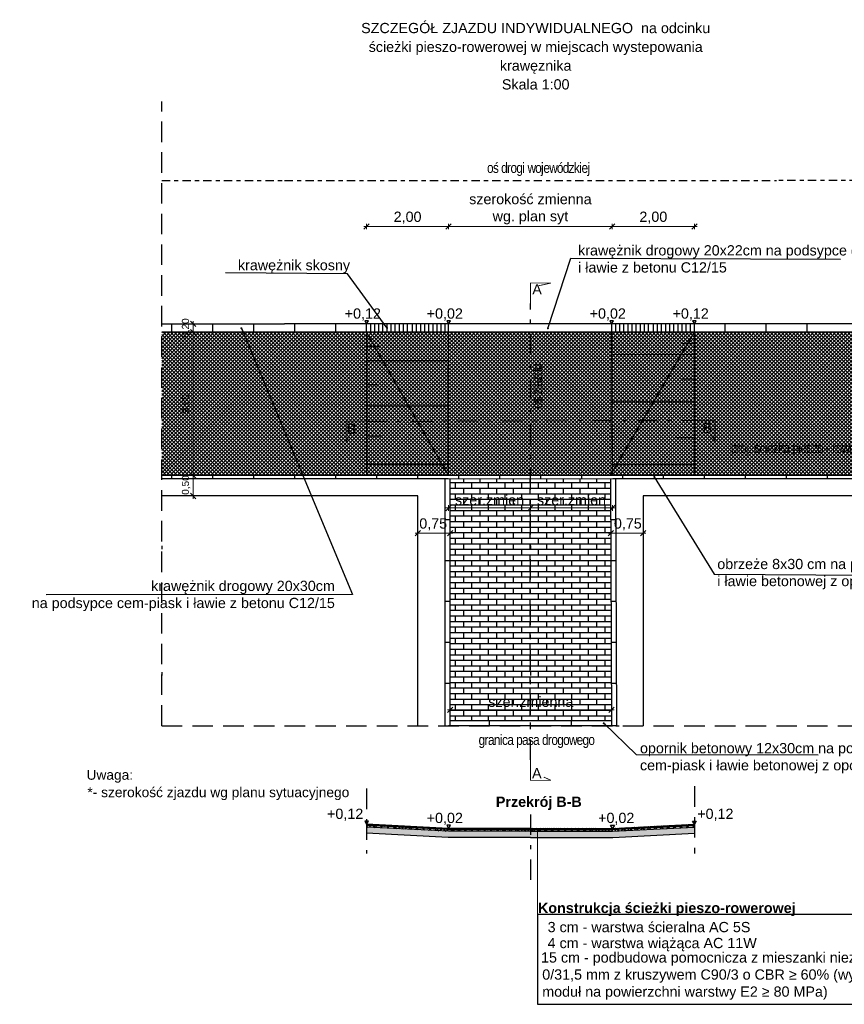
# Model space of a CAD drawing. Header units: metres. Extents: x -854 to 2789, y -128 to 3826.
# Tile 19 of 22: x 421 to 441, y 32 to 56. Entities that reach past the tile are written whole.
import ezdxf
from ezdxf.enums import TextEntityAlignment as Align

# ---------------------------------------------------------------- set-up
doc = ezdxf.new("R2010")
doc.units = ezdxf.units.M
for name, pattern in [('CIĄGŁA', [0]), ('DASHDOT', [1, 0.5, -0.25, 0, -0.25]), ('DASHDOTX2', [50.8, 25.4, -12.7, 0, -12.7]), ('HIDDEN', [0.375, 0.25, -0.125])]:
    doc.linetypes.add(name, pattern=pattern)
for name, color, linetype, lineweight in [('A opisy', 7, 'CIĄGŁA', 13), ('ACODR', 7, 'Continuous', 18), ('D_3_OPIS', 7, 'Continuous', 0), ('D_3_WYMIAROWANIE', 7, 'Continuous', 0), ('opis warstw', 7, 'Continuous', 0)]:
    doc.layers.add(name, color=color, linetype=linetype, lineweight=lineweight)
doc.layers.add('OPISY_I_WYMIARY', color=7, linetype='Continuous')
doc.styles.add('opisy', font='arial.ttf', dxfattribs={"height": 0.175})
doc.styles.add('Style-Arial', font='arial.ttf')
doc.styles.add('wym 1do50', font='arial.ttf', dxfattribs={"height": 0.175})
doc.styles.add('WYMIARY', font='geniso.shx', dxfattribs={"width": 0.8})
doc.dimstyles.new('Podstawowy_0_5', dxfattribs={"dimtxt": 0.1, "dimasz": 0.05, "dimexe": 0.1, "dimexo": 0.25, "dimgap": 0.1, "dimtad": 1, "dimzin": 0, "dimdsep": 46, "dimtxsty": 'WYMIARY', "dimblk": 'ARCHTICK', "dimcen": 0.09, "dimclrt": 2, "dimadec": 0, "dimazin": 0, "dimtfac": 1, "dimtofl": 0, "dimtmove": 0, "dimatfit": 3, "dimldrblk": 'ARCHTICK', "dimfxl": 0.7, "dimfxlon": 1, "dimtolj": 1, "dimtzin": 0, "dimarcsym": 0})
doc.dimstyles.new('Wymiar_1 50', dxfattribs={"dimtxt": 0.175, "dimasz": 0.013125, "dimexe": 0.0175, "dimexo": 2.275, "dimgap": 0.065625, "dimtad": 1, "dimzin": 0, "dimtxsty": 'wym 1do50', "dimblk": 'znacznik wymiaru', "dimcen": 0.3, "dimse1": 1, "dimse2": 1, "dimadec": 0, "dimazin": 0, "dimtfac": 1, "dimtmove": 1, "dimatfit": 2, "dimfxl": 1, "dimtzin": 0, "dimlwd": -1, "dimlwe": 0, "dimarcsym": 0})

# ---------------------------------------------------------------- blocks, each defined once
blk = doc.blocks.new('znacznik wymiaru')
at = {"color": 7}
for p, q in [((-5, -5), (5, 5)), ((-5, 0), (0, 0)), ((0, 5), (0, -5)), ((5, 0), (0, 0))]:
    blk.add_line(p, q, dxfattribs=at)
blk = doc.blocks.new('*D192')
at = {"layer": 'D_3_WYMIAROWANIE', "color": 0, "linetype": 'Continuous', "transparency": 16777216}
blk.add_line((431.378, 44.556), (433.351, 44.556), dxfattribs=at)
at = {"layer": 'Defpoints', "color": 0, "linetype": 'Continuous', "transparency": 16777216}
for p in [(431.364, 44.556), (433.364, 44.556), (433.364, 44.556)]:
    blk.add_point(p, dxfattribs=at)
at = {"layer": 'D_3_WYMIAROWANIE', "color": 0, "linetype": 'Continuous', "transparency": 16777216, "xscale": 0.013125, "yscale": 0.013125, "zscale": 0.013125, "rotation": 180}
blk.add_blockref('znacznik wymiaru', (431.364, 44.556), dxfattribs=at)
at = {"layer": 'D_3_WYMIAROWANIE', "color": 0, "linetype": 'Continuous', "transparency": 16777216, "xscale": 0.013125, "yscale": 0.013125, "zscale": 0.013125}
blk.add_blockref('znacznik wymiaru', (433.364, 44.556), dxfattribs=at)
at = {"layer": 'D_3_WYMIAROWANIE', "color": 0, "linetype": 'Continuous', "transparency": 16777216, "insert": (432.364, 44.749), "char_height": 0.175, "attachment_point": 5, "style": 'wym 1do50'}
blk.add_mtext('{\\H1.42857x;szer.zmien}', dxfattribs=at)
blk = doc.blocks.new('*D193')
at = {"layer": 'D_3_WYMIAROWANIE', "color": 0, "linetype": 'Continuous', "transparency": 16777216}
blk.add_line((433.378, 44.556), (435.351, 44.556), dxfattribs=at)
at = {"layer": 'Defpoints', "color": 0, "linetype": 'Continuous', "transparency": 16777216}
for p in [(433.364, 44.556), (435.364, 44.556), (435.364, 44.556)]:
    blk.add_point(p, dxfattribs=at)
at = {"layer": 'D_3_WYMIAROWANIE', "color": 0, "linetype": 'Continuous', "transparency": 16777216, "xscale": 0.013125, "yscale": 0.013125, "zscale": 0.013125, "rotation": 180}
blk.add_blockref('znacznik wymiaru', (433.364, 44.556), dxfattribs=at)
at = {"layer": 'D_3_WYMIAROWANIE', "color": 0, "linetype": 'Continuous', "transparency": 16777216, "xscale": 0.013125, "yscale": 0.013125, "zscale": 0.013125}
blk.add_blockref('znacznik wymiaru', (435.364, 44.556), dxfattribs=at)
at = {"layer": 'D_3_WYMIAROWANIE', "color": 0, "linetype": 'Continuous', "transparency": 16777216, "insert": (434.364, 44.749), "char_height": 0.175, "attachment_point": 5, "style": 'wym 1do50'}
blk.add_mtext('{\\H1.42857x;szer.zmien}', dxfattribs=at)
blk = doc.blocks.new('_Dot')
at = {"color": 0, "linetype": 'ByBlock', "lineweight": -2}
blk.add_line((-0.5, 0), (-1, 0), dxfattribs=at)
at = {"color": 0, "linetype": 'ByBlock', "const_width": 0.5}
blk.add_lwpolyline([(-0.25, 0, 1), (0.25, 0, 1)], format="xyb", close=True, dxfattribs=at)
blk = doc.blocks.new('*D194')
at = {"layer": 'D_3_WYMIAROWANIE', "color": 0, "linetype": 'Continuous', "transparency": 16777216}
blk.add_line((431.351, 51.428), (429.378, 51.428), dxfattribs=at)
at = {"layer": 'Defpoints', "color": 0, "linetype": 'Continuous', "transparency": 16777216}
for p in [(429.364, 51.428), (429.364, 49.049), (431.364, 45.049)]:
    blk.add_point(p, dxfattribs=at)
at = {"layer": 'D_3_WYMIAROWANIE', "color": 0, "linetype": 'Continuous', "transparency": 16777216, "xscale": 0.013125, "yscale": 0.013125, "zscale": 0.013125, "rotation": 180}
blk.add_blockref('znacznik wymiaru', (429.364, 51.428), dxfattribs=at)
at = {"layer": 'D_3_WYMIAROWANIE', "color": 0, "linetype": 'Continuous', "transparency": 16777216, "xscale": 0.013125, "yscale": 0.013125, "zscale": 0.013125}
blk.add_blockref('znacznik wymiaru', (431.364, 51.428), dxfattribs=at)
at = {"layer": 'D_3_WYMIAROWANIE', "color": 0, "linetype": 'Continuous', "transparency": 16777216, "insert": (430.364, 51.644), "char_height": 0.175, "attachment_point": 5, "style": 'wym 1do50'}
blk.add_mtext('{\\H1.42857x;2,00}', dxfattribs=at)
blk = doc.blocks.new('*D195')
at = {"layer": 'D_3_WYMIAROWANIE', "color": 0, "linetype": 'Continuous', "transparency": 16777216}
blk.add_line((431.378, 51.428), (435.345, 51.428), dxfattribs=at)
at = {"layer": 'Defpoints', "color": 0, "linetype": 'Continuous', "transparency": 16777216}
for p in [(435.358, 51.428), (431.364, 45.049), (435.358, 45.055)]:
    blk.add_point(p, dxfattribs=at)
at = {"layer": 'D_3_WYMIAROWANIE', "color": 0, "linetype": 'Continuous', "transparency": 16777216, "xscale": 0.013125, "yscale": 0.013125, "zscale": 0.013125, "rotation": 180}
blk.add_blockref('znacznik wymiaru', (431.364, 51.428), dxfattribs=at)
at = {"layer": 'D_3_WYMIAROWANIE', "color": 0, "linetype": 'Continuous', "transparency": 16777216, "xscale": 0.013125, "yscale": 0.013125, "zscale": 0.013125}
blk.add_blockref('znacznik wymiaru', (435.358, 51.428), dxfattribs=at)
at = {"layer": 'D_3_WYMIAROWANIE', "color": 0, "linetype": 'Continuous', "transparency": 16777216, "insert": (433.361, 51.852), "char_height": 0.175, "attachment_point": 5, "style": 'wym 1do50'}
blk.add_mtext('{\\H1.42857x;szerokość zmienna\\Pwg. plan syt}', dxfattribs=at)
blk = doc.blocks.new('*D188')
at = {"layer": 'D_3_WYMIAROWANIE', "color": 0, "linetype": 'Continuous', "transparency": 16777216}
blk.add_line((435.336, 43.939), (436.101, 43.939), dxfattribs=at)
at = {"layer": 'Defpoints', "color": 0, "linetype": 'Continuous', "transparency": 16777216}
for p in [(436.114, 44.169), (435.323, 43.939), (436.114, 43.939)]:
    blk.add_point(p, dxfattribs=at)
at = {"layer": 'D_3_WYMIAROWANIE', "color": 0, "linetype": 'Continuous', "transparency": 16777216, "xscale": 0.013125, "yscale": 0.013125, "zscale": 0.013125, "rotation": 180}
blk.add_blockref('znacznik wymiaru', (435.323, 43.939), dxfattribs=at)
at = {"layer": 'D_3_WYMIAROWANIE', "color": 0, "linetype": 'Continuous', "transparency": 16777216, "xscale": 0.013125, "yscale": 0.013125, "zscale": 0.013125}
blk.add_blockref('znacznik wymiaru', (436.114, 43.939), dxfattribs=at)
at = {"layer": 'D_3_WYMIAROWANIE', "color": 0, "linetype": 'Continuous', "transparency": 16777216, "insert": (435.739, 44.155), "char_height": 0.175, "attachment_point": 5, "style": 'wym 1do50'}
blk.add_mtext('{\\H1.42857x;0,75}', dxfattribs=at)
blk = doc.blocks.new('*D189')
at = {"layer": 'D_3_WYMIAROWANIE', "color": 0, "linetype": 'Continuous', "transparency": 16777216}
blk.add_line((431.391, 43.939), (430.628, 43.939), dxfattribs=at)
at = {"layer": 'Defpoints', "color": 0, "linetype": 'Continuous', "transparency": 16777216}
for p in [(430.614, 44.169), (430.614, 43.939), (431.404, 43.939)]:
    blk.add_point(p, dxfattribs=at)
at = {"layer": 'D_3_WYMIAROWANIE', "color": 0, "linetype": 'Continuous', "transparency": 16777216, "xscale": 0.013125, "yscale": 0.013125, "zscale": 0.013125, "rotation": 180}
blk.add_blockref('znacznik wymiaru', (430.614, 43.939), dxfattribs=at)
at = {"layer": 'D_3_WYMIAROWANIE', "color": 0, "linetype": 'Continuous', "transparency": 16777216, "xscale": 0.013125, "yscale": 0.013125, "zscale": 0.013125}
blk.add_blockref('znacznik wymiaru', (431.404, 43.939), dxfattribs=at)
at = {"layer": 'D_3_WYMIAROWANIE', "color": 0, "linetype": 'Continuous', "transparency": 16777216, "insert": (430.989, 44.155), "char_height": 0.175, "attachment_point": 5, "style": 'wym 1do50'}
blk.add_mtext('{\\H1.42857x;0,75}', dxfattribs=at)
blk = doc.blocks.new('*D196')
at = {"layer": 'D_3_WYMIAROWANIE', "color": 0, "linetype": 'Continuous', "transparency": 16777216}
blk.add_line((431.416, 39.63), (435.326, 39.63), dxfattribs=at)
at = {"layer": 'Defpoints', "color": 0, "linetype": 'Continuous', "transparency": 16777216}
for p in [(431.403, 40.066), (435.339, 40.068), (435.339, 39.63)]:
    blk.add_point(p, dxfattribs=at)
at = {"layer": 'D_3_WYMIAROWANIE', "color": 0, "linetype": 'Continuous', "transparency": 16777216, "xscale": 0.013125, "yscale": 0.013125, "zscale": 0.013125, "rotation": 180}
blk.add_blockref('znacznik wymiaru', (431.403, 39.63), dxfattribs=at)
at = {"layer": 'D_3_WYMIAROWANIE', "color": 0, "linetype": 'Continuous', "transparency": 16777216, "xscale": 0.013125, "yscale": 0.013125, "zscale": 0.013125}
blk.add_blockref('znacznik wymiaru', (435.339, 39.63), dxfattribs=at)
at = {"layer": 'D_3_WYMIAROWANIE', "color": 0, "linetype": 'Continuous', "transparency": 16777216, "insert": (433.371, 39.822), "char_height": 0.175, "attachment_point": 5, "style": 'wym 1do50'}
blk.add_mtext('{\\H1.42857x;szer.zmienna}', dxfattribs=at)
blk = doc.blocks.new('_ARCHTICK')
at = {"color": 0, "linetype": 'ByBlock', "const_width": 0.15}
blk.add_lwpolyline([(-0.5, -0.5), (0.5, 0.5)], dxfattribs=at)
blk = doc.blocks.new('*D199')
at = {"layer": 'D_3_WYMIAROWANIE', "color": 0, "linetype": 'Continuous', "transparency": 16777216}
blk.add_line((425.13, 45.362), (425.13, 48.836), dxfattribs=at)
at = {"layer": 'Defpoints', "color": 0, "linetype": 'Continuous', "transparency": 16777216}
for p in [(424.364, 48.849), (425.13, 48.849), (424.364, 45.349)]:
    blk.add_point(p, dxfattribs=at)
at = {"layer": 'D_3_WYMIAROWANIE', "color": 0, "linetype": 'Continuous', "transparency": 16777216, "xscale": 0.013125, "yscale": 0.013125, "zscale": 0.013125}
for p, rotation in [((425.13, 48.849), 90), ((425.13, 45.349), 270)]:
    blk.add_blockref('znacznik wymiaru', p, dxfattribs=dict(at, rotation=rotation))
at = {"layer": 'D_3_WYMIAROWANIE', "color": 0, "linetype": 'Continuous', "transparency": 16777216, "insert": (424.959, 47.099), "char_height": 0.175, "attachment_point": 5, "rotation": 90, "style": 'wym 1do50'}
blk.add_mtext('3,60', dxfattribs=at)
blk = doc.blocks.new('*D200')
at = {"layer": 'D_3_WYMIAROWANIE', "color": 0, "transparency": 16777216}
blk.add_line((425.13, 48.862), (425.13, 49.036), dxfattribs=at)
at = {"layer": 'Defpoints', "color": 0, "transparency": 16777216}
for p in [(424.364, 49.049), (425.13, 49.049), (424.364, 48.849)]:
    blk.add_point(p, dxfattribs=at)
at = {"layer": 'D_3_WYMIAROWANIE', "color": 0, "transparency": 16777216, "xscale": 0.013125, "yscale": 0.013125, "zscale": 0.013125}
for p, rotation in [((425.13, 49.049), 90), ((425.13, 48.849), 270)]:
    blk.add_blockref('znacznik wymiaru', p, dxfattribs=dict(at, rotation=rotation))
at = {"layer": 'D_3_WYMIAROWANIE', "color": 0, "transparency": 16777216, "insert": (424.959, 48.949), "char_height": 0.175, "attachment_point": 5, "rotation": 90, "style": 'wym 1do50'}
blk.add_mtext('0,20', dxfattribs=at)
blk = doc.blocks.new('*D190')
at = {"layer": 'D_3_WYMIAROWANIE', "color": 0, "linetype": 'Continuous', "transparency": 16777216}
blk.add_line((425.13, 44.862), (425.13, 45.336), dxfattribs=at)
at = {"layer": 'Defpoints', "color": 0, "linetype": 'Continuous', "transparency": 16777216}
for p in [(424.364, 45.349), (425.13, 45.349), (424.364, 44.849)]:
    blk.add_point(p, dxfattribs=at)
at = {"layer": 'D_3_WYMIAROWANIE', "color": 0, "linetype": 'Continuous', "transparency": 16777216, "xscale": 0.013125, "yscale": 0.013125, "zscale": 0.013125}
for p, rotation in [((425.13, 45.349), 90), ((425.13, 44.849), 270)]:
    blk.add_blockref('znacznik wymiaru', p, dxfattribs=dict(at, rotation=rotation))
at = {"layer": 'D_3_WYMIAROWANIE', "color": 0, "linetype": 'Continuous', "transparency": 16777216, "insert": (424.959, 45.116), "char_height": 0.175, "attachment_point": 5, "rotation": 90, "style": 'wym 1do50'}
blk.add_mtext('0,50', dxfattribs=at)
blk = doc.blocks.new('*D191')
at = {"layer": 'D_3_WYMIAROWANIE', "color": 0, "linetype": 'Continuous', "transparency": 16777216}
blk.add_line((437.351, 51.428), (435.371, 51.428), dxfattribs=at)
at = {"layer": 'Defpoints', "color": 0, "linetype": 'Continuous', "transparency": 16777216}
for p in [(435.358, 51.428), (437.364, 49.049), (435.358, 45.115)]:
    blk.add_point(p, dxfattribs=at)
at = {"layer": 'D_3_WYMIAROWANIE', "color": 0, "linetype": 'Continuous', "transparency": 16777216, "xscale": 0.013125, "yscale": 0.013125, "zscale": 0.013125, "rotation": 180}
blk.add_blockref('znacznik wymiaru', (435.358, 51.428), dxfattribs=at)
at = {"layer": 'D_3_WYMIAROWANIE', "color": 0, "linetype": 'Continuous', "transparency": 16777216, "xscale": 0.013125, "yscale": 0.013125, "zscale": 0.013125}
blk.add_blockref('znacznik wymiaru', (437.364, 51.428), dxfattribs=at)
at = {"layer": 'D_3_WYMIAROWANIE', "color": 0, "linetype": 'Continuous', "transparency": 16777216, "insert": (436.361, 51.644), "char_height": 0.175, "attachment_point": 5, "style": 'wym 1do50'}
blk.add_mtext('{\\H1.42857x;2,00}', dxfattribs=at)

msp = doc.modelspace()

# ---------------------------------------------------------------- hatches: boundary and pattern name
at = {"true_color": 0x939598}
h = msp.add_hatch(dxfattribs=at)
h.set_pattern_fill('ANSI37', color=252, scale=0.02)
h.set_pattern_definition([(45, (-2175.933186, -3785.6242), (-0.0449012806, 0.0449012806), []), (135, (-2175.933186, -3785.6242), (-0.0449012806, -0.0449012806), [])])
h.paths.add_polyline_path([(431.364, 48.049), (431.364, 48.849), (431.284, 48.849), (424.364, 48.849), (424.364, 45.349), (431.364, 45.349)])
h.paths.add_polyline_path([(433.364, 46.686), (431.364, 46.681), (431.364, 45.349), (433.364, 45.349)])
h.paths.add_polyline_path([(435.352, 46.692), (433.364, 46.686), (433.364, 45.349), (435.357, 45.349)])
h.paths.add_polyline_path([(435.343, 48.849), (433.364, 48.849), (433.364, 46.686), (435.352, 46.692)])
h.paths.add_polyline_path([(433.364, 48.849), (431.364, 48.849), (431.364, 48.049), (431.364, 46.681), (433.364, 46.686)])
h.paths.add_polyline_path([(442.364, 48.849), (435.343, 48.849), (435.357, 45.349), (435.376, 45.349), (442.364, 45.349)])
h.paths.add_polyline_path([(428.836, 46.228), (429.194, 46.228), (429.194, 46.743), (428.836, 46.743)], flags=24)
h.paths.add_polyline_path([(433.785, 46.909), (433.785, 48.13), (433.264, 48.13), (433.264, 46.909)], flags=9)
h.paths.add_polyline_path([(438.169, 45.761), (441.898, 45.761), (441.898, 46.281), (438.169, 46.281)], flags=24)
h.paths.add_polyline_path([(437.52, 46.25), (437.878, 46.25), (437.878, 46.765), (437.52, 46.765)], flags=24)
h = msp.add_hatch(dxfattribs=at)
h.set_pattern_fill('AR-BRSTD', color=252, scale=0.002)
h.set_pattern_definition([(0, (-2175.93319, -3785.6242), (0, 0.1354836), []), (90, (-2175.93319, -3785.6242), (-0.2032, 0.1354836), [0.1354836, -0.1354836])])
h.paths.add_polyline_path([(433.483, 44.508), (435.259, 44.508), (435.259, 44.986), (433.483, 44.986)], flags=24)
h.paths.add_polyline_path([(432.311, 39.582), (434.475, 39.582), (434.475, 40.059), (432.311, 40.059)], flags=9)
h.paths.add_polyline_path([(431.483, 44.508), (433.259, 44.508), (433.259, 44.986), (431.483, 44.986)], flags=24)
h.paths.add_polyline_path([(435.342, 39.356), (435.317, 45.269), (433.364, 45.269), (433.364, 45.049), (433.364, 39.356)])
h.paths.add_polyline_path([(431.404, 45.269), (431.404, 39.356), (433.364, 39.356), (433.364, 45.049), (433.364, 45.269)])
h = msp.add_hatch()
h.set_pattern_fill('ANSI37', scale=0.01, style=0)
h.set_pattern_definition([(45, (-2175.933186, -3785.624202), (-0.0224506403, 0.0224506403), []), (135, (-2175.933186, -3785.624202), (-0.0224506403, -0.0224506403), [])])
h.paths.add_polyline_path([(433.364, 36.733), (431.364, 36.733), (429.364, 36.833), (429.364, 36.803), (431.364, 36.703), (433.364, 36.703)])
h.paths.add_polyline_path([(437.364, 36.803), (437.364, 36.833), (435.364, 36.733), (433.364, 36.733), (433.364, 36.703), (435.365, 36.703)])
h = msp.add_hatch()
h.set_pattern_fill('ANSI37', scale=0.035, angle=2, style=0)
h.set_pattern_definition([(47, (-2175.93319, -3785.6242), (-0.08127168, 0.0757870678), []), (137, (-2175.93319, -3785.6242), (-0.0757870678, -0.08127168), [])])
h.paths.add_polyline_path([(437.364, 36.763), (437.364, 36.803), (435.365, 36.703), (433.364, 36.703), (433.364, 36.663), (435.366, 36.663)])
h.paths.add_polyline_path([(433.364, 36.703), (431.364, 36.703), (429.364, 36.803), (429.364, 36.763), (431.363, 36.663), (433.364, 36.663)])
h = msp.add_hatch()
h.set_pattern_fill('AR-CONC', scale=0.001, style=0)
h.set_pattern_definition([(50, (-2175.93319, -3785.6242), (0.182184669, -0.0159390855), [0.01905, -0.20955]), (355, (-2175.93319, -3785.6242), (-0.0352434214, 0.191056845), [0.01524, -0.167640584]), (100.4514447, (-2175.918, -3785.62553), (0.146941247, 0.175117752), [0.016190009, -0.1780902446]), (46.1842, (-2175.93319, -3785.5734), (0.271079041, -0.042042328), [0.028575, -0.314325]), (96.6355576, (-2175.9106, -3785.5769), (0.237404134, 0.247426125), [0.024285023, -0.267135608]), (351.184151, (-2175.93319, -3785.5734), (0.237404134, 0.247426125), [0.022859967, -0.251459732]), (21, (-2175.90779, -3785.5861), (0.1516143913, -0.102265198), [0.01905, -0.20955]), (326, (-2175.90779, -3785.5861), (0.061802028, 0.184187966), [0.01524, -0.16764]), (71.451445, (-2175.89515, -3785.59462), (0.213416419, 0.081922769), [0.016190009, -0.1780899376]), (37.5, (-2175.933186, -3785.6242), (0.00308860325, 0.0845550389), [0, -0.165608, 0, -0.17018, 0, -0.168275]), (7.5, (-2175.93319, -3785.6242), (0.0668196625, 0.1001805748), [0, -0.097028, 0, -0.161798, 0, -0.064135]), (327.5, (-2175.98983, -3785.6242), (0.1355905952, -0.005728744), [0, -0.0635, 0, -0.19812, 0, -0.26289]), (317.5, (-2176.01523, -3785.6242), (0.1481291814, 0.025426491), [0, -0.08255, 0, -0.131572, 0, -0.18669])])
h.paths.add_polyline_path([(433.364, 36.663), (431.363, 36.663), (429.364, 36.763), (429.364, 36.613), (431.359, 36.513), (433.364, 36.513)])
h.paths.add_polyline_path([(433.531, 36.66), (433.531, 36.663), (433.364, 36.663), (433.364, 36.513), (433.531, 36.513)])
h.paths.add_polyline_path([(437.364, 36.613), (437.364, 36.763), (435.366, 36.663), (433.531, 36.663), (433.531, 36.513), (435.37, 36.513)])

# ---------------------------------------------------------------- linework, layer by layer
at = {"linetype": 'DASHDOTX2', "ltscale": 0.008}
for p, q in [((424.364, 52.549), (427.364, 52.549)), ((442.364, 52.549), (439.364, 52.549))]:
    msp.add_line(p, q, dxfattribs=at)
for p, q in [((424.364, 49.049), (427.364, 49.049)), ((442.364, 49.049), (439.364, 49.049)), ((431.364, 45.349), (429.364, 48.849)), ((435.313, 45.349), (437.364, 48.849)), ((431.363, 36.663), (429.364, 36.763)), ((431.355, 36.514), (429.364, 36.613)), ((433.364, 36.663), (431.363, 36.663)), ((433.364, 36.663), (435.366, 36.663)), ((435.366, 36.663), (437.364, 36.763)), ((435.374, 36.514), (437.364, 36.613)), ((433.364, 36.513), (431.363, 36.513)), ((433.364, 36.513), (435.366, 36.513)), ((433.531, 34.637), (433.531, 32.438)), ((433.531, 32.438), (443.479, 32.438))]:
    msp.add_line(p, q)
at = {"color": 252}
for p, q in [((429.364, 48.849), (429.364, 45.349)), ((437.364, 48.849), (437.364, 45.349)), ((437.364, 48.567), (437.079, 48.567)), ((429.364, 48.509), (429.662, 48.509)), ((429.364, 48.16), (431.364, 48.16)), ((437.364, 48.302), (435.345, 48.293)), ((437.364, 47.698), (437.034, 47.698)), ((429.364, 47.571), (429.625, 47.571)), ((437.364, 47.145), (435.35, 47.137)), ((429.364, 47.048), (431.364, 47.048)), ((429.364, 46.319), (429.743, 46.319)), ((437.364, 46.267), (436.909, 46.267)), ((429.364, 45.627), (431.364, 45.627)), ((437.364, 45.619), (435.356, 45.611))]:
    msp.add_line(p, q, dxfattribs=at)
at = {"linetype": 'HIDDEN', "ltscale": 2}
for p, q in [((424.364, 39.24), (442.364, 39.24)), ((437.364, 37.761), (437.364, 36.117)), ((429.364, 37.705), (429.364, 36.117))]:
    msp.add_line(p, q, dxfattribs=at)
at = {"linetype": 'HIDDEN', "ltscale": 2, "flags": 128}
msp.add_lwpolyline([(424.364, 39.24), (424.364, 54.48)], dxfattribs=at)
at = {"linetype": 'DASHDOTX2', "ltscale": 0.008, "flags": 128}
msp.add_lwpolyline([(427.364, 52.549), (439.364, 52.549)], dxfattribs=at)
at = {"const_width": 0.02, "flags": 128}
for points in [[(433.364, 49.549), (433.364, 50.049), (433.864, 50.049)], [(433.864, 50.049), (433.566, 49.983)], [(429.364, 46.675), (428.864, 46.675), (428.864, 46.175)], [(437.364, 46.697), (437.864, 46.697), (437.864, 46.197)], [(428.864, 46.175), (428.958, 46.337)], [(437.864, 46.197), (437.764, 46.34)], [(433.364, 38.406), (433.364, 37.906), (433.864, 37.906)], [(433.864, 37.906), (433.687, 37.986)]]:
    msp.add_lwpolyline(points, dxfattribs=at)
at = {"linetype": 'DASHDOT', "flags": 128}
for points in [[(433.364, 38.406), (433.364, 41.678), (433.364, 45.049), (433.364, 49.549)], [(429.364, 46.675), (437.364, 46.697)], [(433.364, 37.075), (433.364, 35.462)]]:
    msp.add_lwpolyline(points, dxfattribs=at)
at = {"flags": 128}
for points in [[(424.613, 48.849), (424.613, 49.049)], [(425.613, 48.849), (425.613, 49.049)], [(426.613, 48.849), (426.613, 49.049)], [(439.364, 49.049), (427.364, 49.049)], [(427.613, 48.849), (427.613, 49.049)], [(428.613, 48.849), (428.613, 49.049)], [(429.364, 48.849), (429.364, 49.049)], [(429.464, 48.849), (429.464, 49.049)], [(429.564, 48.849), (429.564, 49.049)], [(429.664, 48.849), (429.664, 49.049)], [(429.764, 48.849), (429.764, 49.049)], [(429.864, 48.849), (429.864, 49.049)], [(429.964, 48.849), (429.964, 49.049)], [(430.064, 48.849), (430.064, 49.049)], [(430.164, 48.849), (430.164, 49.049)], [(430.264, 48.849), (430.264, 49.049)], [(430.364, 48.849), (430.364, 49.049)], [(430.485, 48.849), (430.485, 49.049)], [(430.585, 48.849), (430.585, 49.049)], [(430.685, 48.849), (430.685, 49.049)], [(430.785, 48.849), (430.785, 49.049)], [(430.885, 48.849), (430.885, 49.049)], [(430.985, 48.849), (430.985, 49.049)], [(431.085, 48.849), (431.085, 49.049)], [(431.185, 48.849), (431.185, 49.049)], [(431.285, 48.849), (431.285, 49.049)], [(431.364, 48.849), (431.364, 49.049)], [(435.342, 49.049), (435.357, 45.349)], [(435.444, 48.849), (435.444, 49.049)], [(435.544, 48.849), (435.544, 49.049)], [(435.644, 48.849), (435.644, 49.049)], [(435.744, 48.849), (435.744, 49.049)], [(435.844, 48.849), (435.844, 49.049)], [(435.944, 48.849), (435.944, 49.049)], [(436.044, 48.849), (436.044, 49.049)], [(436.144, 48.849), (436.144, 49.049)], [(436.244, 48.849), (436.244, 49.049)], [(436.364, 48.849), (436.364, 49.049)], [(436.464, 48.849), (436.464, 49.049)], [(436.564, 48.849), (436.564, 49.049)], [(436.664, 48.849), (436.664, 49.049)], [(436.764, 48.849), (436.764, 49.049)], [(436.864, 48.849), (436.864, 49.049)], [(436.964, 48.849), (436.964, 49.049)], [(437.064, 48.849), (437.064, 49.049)], [(437.164, 48.849), (437.164, 49.049)], [(437.264, 48.849), (437.264, 49.049)], [(437.364, 48.849), (437.364, 49.049)], [(438.115, 48.849), (438.115, 49.049)], [(439.115, 48.849), (439.115, 49.049)], [(440.115, 48.849), (440.115, 49.049)], [(442.364, 48.849), (424.364, 48.849)], [(431.364, 48.849), (431.284, 48.849)], [(431.364, 45.349), (431.364, 48.049)], [(431.353, 45.349), (424.364, 45.349)], [(431.358, 45.269), (424.364, 45.269)], [(424.613, 45.269), (424.613, 45.349)], [(425.613, 45.269), (425.613, 45.349)], [(426.613, 45.269), (426.613, 45.349)], [(427.613, 45.269), (427.613, 45.349)], [(428.613, 45.269), (428.613, 45.349)], [(429.613, 45.269), (429.613, 45.349)], [(430.613, 45.269), (430.613, 45.349)], [(431.284, 39.24), (431.284, 45.269)], [(431.404, 39.24), (431.404, 45.269)], [(431.613, 45.269), (431.613, 45.349)], [(432.613, 45.269), (432.613, 45.349)], [(433.613, 45.269), (433.613, 45.349)], [(434.613, 45.269), (434.613, 45.349)], [(435.317, 45.268), (435.342, 39.236)], [(442.364, 45.269), (435.371, 45.269)], [(442.364, 45.349), (435.376, 45.349)], [(435.437, 45.269), (435.462, 39.237)], [(435.613, 45.269), (435.613, 45.349)], [(435.613, 45.269), (435.613, 45.349)], [(436.613, 45.269), (436.613, 45.349)], [(437.613, 45.269), (437.613, 45.349)], [(438.613, 45.269), (438.613, 45.349)], [(439.613, 45.269), (439.613, 45.349)], [(440.613, 45.269), (440.613, 45.349)], [(430.614, 39.24), (430.614, 44.849), (424.364, 44.849)], [(442.364, 44.849), (436.114, 44.849), (436.114, 39.24)], [(431.404, 44.269), (431.284, 44.269)], [(435.437, 44.269), (435.322, 44.269)], [(424.364, 43.629), (424.364, 43.549)], [(433.364, 43.629), (433.364, 43.549)], [(431.404, 43.269), (431.284, 43.269)], [(435.446, 43.269), (435.326, 43.269)], [(431.404, 42.269), (431.284, 42.269)], [(435.45, 42.269), (435.33, 42.269)], [(431.404, 41.269), (431.284, 41.269)], [(435.454, 41.269), (435.334, 41.269)], [(424.364, 40.549), (424.364, 40.469)], [(433.364, 40.549), (433.364, 40.469)], [(431.404, 40.269), (431.284, 40.269)], [(435.458, 40.269), (435.338, 40.269)], [(431.284, 39.236), (431.364, 39.236)], [(435.444, 39.236), (431.364, 39.236)], [(435.342, 39.356), (431.404, 39.356)], [(432.364, 39.236), (432.364, 39.356)], [(433.364, 39.236), (433.364, 39.316)], [(434.364, 39.236), (434.364, 39.356)], [(435.444, 39.236), (435.524, 39.236)], [(433.364, 36.703), (431.364, 36.703), (429.363, 36.803)], [(433.364, 36.733), (431.364, 36.733), (429.364, 36.833)], [(433.364, 36.733), (435.364, 36.733), (437.364, 36.833)], [(433.364, 36.703), (435.365, 36.703), (437.366, 36.803)], [(433.531, 34.637), (443.479, 34.637)]]:
    msp.add_lwpolyline(points, dxfattribs=at)
at = {"layer": 'A opisy'}
msp.add_line((433.531, 36.66), (433.531, 34.637), dxfattribs=at)
at = {"layer": 'D_3_WYMIAROWANIE', "flags": 128}
for points in [[(431.364, 48.849), (431.364, 48.049)], [(431.353, 45.349), (435.376, 45.349)], [(431.358, 45.269), (435.371, 45.269)]]:
    msp.add_lwpolyline(points, dxfattribs=at)
at = {"layer": 'OPISY_I_WYMIARY'}
for points in [[(429.41, 49.128), (429.319, 49.128), (429.364, 49.049)], [(431.41, 49.128), (431.319, 49.128), (431.364, 49.049)], [(435.388, 49.128), (435.296, 49.128), (435.342, 49.049)], [(437.41, 49.128), (437.319, 49.128), (437.364, 49.049)], [(429.41, 36.913), (429.319, 36.913), (429.364, 36.833)], [(431.41, 36.813), (431.319, 36.813), (431.364, 36.733)], [(435.319, 36.813), (435.41, 36.813), (435.364, 36.733)], [(437.319, 36.913), (437.41, 36.913), (437.364, 36.833)]]:
    msp.add_lwpolyline(points, close=True, dxfattribs=at)

# ---------------------------------------------------------------- block references
at = {"layer": 'A opisy', "xscale": 0.05, "yscale": 0.05, "zscale": 0.05, "rotation": 90.0513967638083}
msp.add_blockref('_Dot', (433.531, 36.71), dxfattribs=at)

# ---------------------------------------------------------------- texts
at = {"layer": 'ACODR', "insert": (434.614, 37.508), "char_height": 0.25, "attachment_point": 3, "style": 'Style-Arial'}
msp.add_mtext_dynamic_manual_height_columns('{\\fArial|b1|i0|c238|p39;Przekrój B-B}', width=158.60284, gutter_width=15, heights=[0], dxfattribs=at)
at = {"layer": 'D_3_OPIS', "linetype": 'Continuous', "insert": (433.49, 55.585), "char_height": 0.25, "width": 9.18035, "attachment_point": 5, "line_spacing_factor": 1.1, "style": 'opisy'}
msp.add_mtext('{\\Farial|c238;SZCZEGÓŁ ZJAZDU INDYWIDUALNEGO  na odcinku ścieżki pieszo-rowerowej w miejscach wystepowania krawęznika\\PSkala 1:00}', dxfattribs=at)
at = {"layer": 'opis warstw', "linetype": 'Continuous', "lineweight": 0, "style": 'opisy'}
for s, height, p in [('+0,12', 0.25, (429.272, 49.104)), ('+0,02', 0.25, (431.272, 49.104)), ('+0,02', 0.25, (435.249, 49.104)), ('+0,12', 0.25, (437.272, 49.104)), ('Uwaga:', 0.24, (423.097, 37.849)), ('*- szerokość zjazdu wg planu sytuacyjnego', 0.24, (425.746, 37.423)), ('+0,12', 0.25, (428.84, 36.889)), ('+0,02', 0.25, (431.272, 36.789)), ('+0,02', 0.25, (435.456, 36.789)), ('+0,12', 0.25, (437.874, 36.889))]:
    msp.add_text(s, height=height, dxfattribs=at).set_placement(p, align=Align.BOTTOM_CENTER)
at = {"layer": 'opis warstw', "linetype": 'Continuous', "lineweight": 0, "char_height": 0.25, "attachment_point": 7, "style": 'opisy'}
for s, insert, width in [('{\\fArial Narrow|b0|i0|c238|p34;\\T0.9;oś drogi wojewódzkiej}', (432.303, 52.662), 3.81564), ('{\\fArial Narrow|b0|i0|c238|p34;\\T0.9;proj. ścieżka pieszo - rowerowa}', (438.25, 45.823), 4.36664), ('{\\fArial Narrow|b0|i0|c238|p34;\\T0.9;granica pasa drogowego}', (432.097, 38.696), 3.81564)]:
    msp.add_mtext(s, dxfattribs=dict(at, insert=insert, width=width))
at = {"layer": 'opis warstw', "linetype": 'Continuous', "lineweight": 0, "char_height": 0.25, "style": 'opisy'}
for s, width, gutter_width, heights, insert, attachment_point in [('krawężnik drogowy 20x22cm na podsypce cem-piask \\Pi ławie z betonu C12/15 ', 8.24504, 13.601, [1.637], (434.525, 50.972), 1), ('krawężnik skosny', 6.82548, 4.637, [1.17], (428.96, 50.611), 3), ('A', 4.27518, 4.637, [1.17], (433.64, 50.02), 3), ('B', 4.27518, 4.637, [1.17], (429.113, 46.614), 3), ('B', 4.27518, 4.637, [1.17], (437.797, 46.636), 3), ('obrzeże 8x30 cm na podsypce cem-piask \\Pi ławie betonowej z oporem', 6.82548, 4.637, [1.17], (437.921, 43.314), 1), ('krawężnik drogowy 20x30cm \\Pna podsypce cem-piask i ławie z betonu C12/15 ', 8.24504, 13.601, [1.637], (428.589, 42.779), 3), ('opornik betonowy 12x30cm na podsypce cem-piask i ławie betonowej z oporem', 6.82548, 4.637, [1.17], (436.035, 38.817), 1), ('A', 4.27518, 4.637, [1.17], (433.634, 38.206), 3), ('\\pi2.43624; {\\fArial|b1|i0|c238|p39;Konstrukcja ścieżki pieszo-rowerowej}', 8.90555, 0.862, [4.741], (431.013, 34.916), 1), ('\\pxi11.78544;3 cm - warstwa ścieralna AC 5S ', 11.28508, 0.862, [4.741], (430.835, 34.449), 1), ('\\pxi11.78544;4 cm - warstwa wiążąca AC 11W ', 11.28508, 0.862, [4.741], (430.835, 34.059), 1), ('\\pxi-0.1186,l11.2;{\\fArial|b0|i0|c238|p34;15 cm - podbudowa pomocnicza z mieszanki niezwiązanej 0/31,5 mm z kruszywem C90/3 o CBR \\fArial|b0|i0|c0|p34;≥ \\fArial|b0|i0|c238|p34;60% (wymagany moduł na powierzchni warstwy E2 \\fArial|b0|i0|c0|p34;≥ \\fArial|b0|i0|c238|p34;80 MPa)}', 12.6404, 0.862, [4.741], (430.85, 33.707), 1)]:
    msp.add_mtext_dynamic_manual_height_columns(s, width=width, gutter_width=gutter_width, heights=heights, dxfattribs=dict(at, insert=insert, attachment_point=attachment_point))
at = {"layer": 'opis warstw', "linetype": 'Continuous', "lineweight": 0, "insert": (433.722, 46.98), "char_height": 0.25, "width": 3.81564, "attachment_point": 7, "rotation": 90, "style": 'opisy'}
msp.add_mtext('{\\fArial Narrow|b0|i0|c238|p34;\\T0.9;oś zjazdu}', dxfattribs=at)

# ---------------------------------------------------------------- dimensions: what is measured, and where the dimension line sits
at = {"layer": 'D_3_WYMIAROWANIE', "linetype": 'Continuous'}
for base, p1, p2, text, picture, middle in [((435.358, 51.428), (431.364, 45.049), (435.358, 45.055), '{\\H1.42857x;szerokość zmienna\\Pwg. plan syt}', '*D195', (433.361, 51.852)), ((429.364, 51.428), (431.364, 45.049), (429.364, 49.049), '{\\H1.42857x;<>}', '*D194', (430.364, 51.644)), ((435.358, 51.428), (437.364, 49.049), (435.358, 45.115), '{\\H1.42857x;2,00}', '*D191', (436.361, 51.644)), ((435.339, 39.63), (431.403, 40.066), (435.339, 40.068), '{\\H1.42857x;szer.zmienna}', '*D196', (433.371, 39.822))]:
    dim = msp.add_linear_dim(base=base, p1=p1, p2=p2, text=text, dimstyle='Wymiar_1 50', override={"dimtxt": 0.25}, dxfattribs=at)
    dim.commit()
    dim.dimension.update_dxf_attribs({"geometry": picture, "text_midpoint": middle})
at = {"layer": 'D_3_WYMIAROWANIE'}
dim = msp.add_linear_dim(base=(425.13, 49.049), p1=(424.364, 48.849), p2=(424.364, 49.049), angle=90, dimstyle='Wymiar_1 50', override={"dimtxt": 0.25}, dxfattribs=at)
dim.commit()
dim.dimension.update_dxf_attribs({"geometry": '*D200', "text_midpoint": (425.13, 48.949), "dimtype": 160})
at = {"layer": 'D_3_WYMIAROWANIE', "linetype": 'Continuous'}
dim = msp.add_linear_dim(base=(425.13, 48.849), p1=(424.364, 45.349), p2=(424.364, 48.849), angle=90, text='3,60', dimstyle='Wymiar_1 50', override={"dimtxt": 0.25}, dxfattribs=at)
dim.commit()
dim.dimension.update_dxf_attribs({"geometry": '*D199', "text_midpoint": (424.959, 47.099)})
dim = msp.add_linear_dim(base=(425.13, 45.349), p1=(424.364, 44.849), p2=(424.364, 45.349), angle=90, dimstyle='Wymiar_1 50', override={"dimtxt": 0.25}, dxfattribs=at)
dim.commit()
dim.dimension.update_dxf_attribs({"geometry": '*D190', "text_midpoint": (425.13, 45.116), "dimtype": 160})
for p1, p2, picture, middle in [((431.364, 44.556), (433.364, 44.556), '*D192', (432.364, 44.749)), ((433.364, 44.556), (435.364, 44.556), '*D193', (434.364, 44.749))]:
    dim = msp.add_aligned_dim(p1=p1, p2=p2, distance=0, text='{\\H1.42857x;szer.zmien}', dimstyle='Wymiar_1 50', override={"dimtxt": 0.25}, dxfattribs=at)
    dim.commit()
    dim.dimension.update_dxf_attribs({"geometry": picture, "text_midpoint": middle})
for base, p1, p2, picture, middle in [((430.614, 43.939), (431.404, 43.939), (430.614, 44.169), '*D189', (430.989, 43.939)), ((436.114, 43.939), (435.323, 43.939), (436.114, 44.169), '*D188', (435.739, 43.939))]:
    dim = msp.add_linear_dim(base=base, p1=p1, p2=p2, text='{\\H1.42857x;0,75}', dimstyle='Wymiar_1 50', override={"dimtxt": 0.25}, dxfattribs=at)
    dim.commit()
    dim.dimension.update_dxf_attribs({"geometry": picture, "text_midpoint": middle, "dimtype": 160})

# ---------------------------------------------------------------- leaders
at = {"layer": 'A opisy'}
for points in [[(433.787, 48.942), (434.347, 50.652), (440.927, 50.632)], [(429.864, 48.949), (428.894, 50.275), (425.917, 50.296)], [(426.309, 48.945), (429.02, 42.442), (421.541, 42.436)], [(436.385, 45.315), (437.845, 42.943), (444.26, 42.901)], [(435.152, 39.3), (435.946, 38.539), (440.381, 38.528)]]:
    msp.add_leader(points, dimstyle='Podstawowy_0_5', override={"dimgap": 0.1, "dimtad": 0, "dimldrblk": 'Dot'}, dxfattribs=at)

doc.saveas('drawing.dxf')
